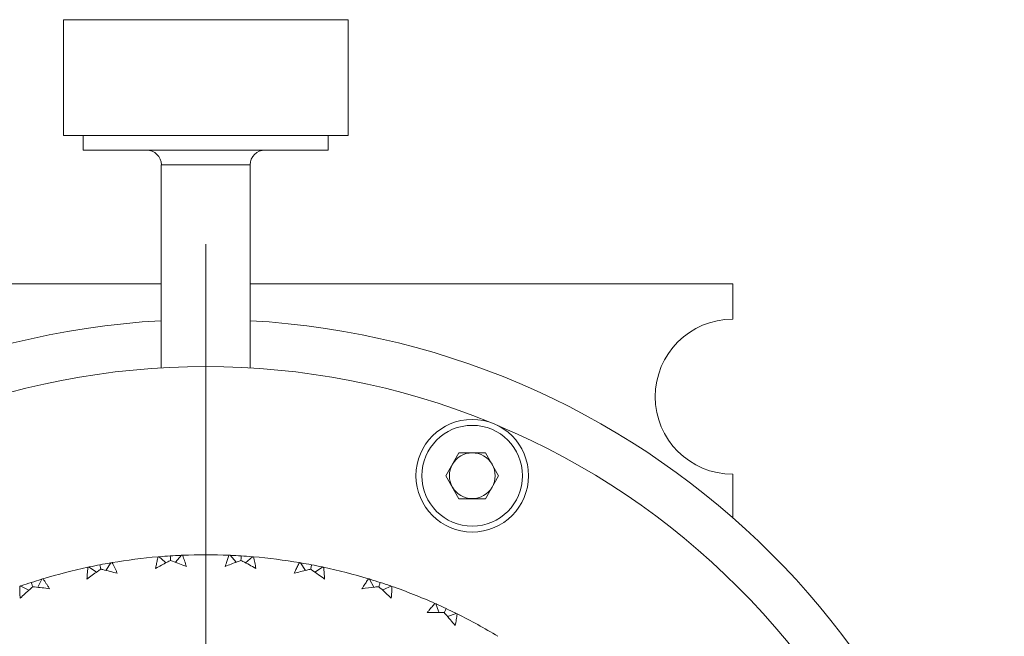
# Model space of a CAD drawing. Header units: inches. Extents: x 1.8 to 31.6, y 1.9 to 20.6.
# Tile 24 of 81: x 16.6 to 17.9, y 4 to 4.8. Entities that reach past the tile are written whole.
import ezdxf

# ---------------------------------------------------------------- set-up
doc = ezdxf.new("R2010")
doc.units = ezdxf.units.IN
doc.header["$MEASUREMENT"] = 0

# ---------------------------------------------------------------- blocks, each defined once
blk = doc.blocks.new('SW_CENTERMARKSYMBOL_9')
at = {"color": 0, "linetype": 'Continuous', "lineweight": 0}
blk.add_line((0, 0.2), (0, 1.1625), dxfattribs=at)

msp = doc.modelspace()

# ---------------------------------------------------------------- linework, layer by layer
at = {"color": 7, "linetype": 'Continuous', "lineweight": 15}
for p, q in [((16.6149, 4.803), (16.6149, 4.6494)), ((16.973, 4.803), (16.6149, 4.803)), ((16.9929, 4.803), (16.973, 4.803)), ((16.9929, 4.6494), (16.9929, 4.803)), ((16.6149, 4.6494), (16.973, 4.6494)), ((16.6411, 4.6494), (16.6411, 4.6298)), ((16.9667, 4.6298), (16.9667, 4.6494)), ((16.973, 4.6494), (16.9929, 4.6494)), ((16.9496, 4.6298), (16.6411, 4.6298)), ((16.9667, 4.6298), (16.9496, 4.6298)), ((16.7448, 4.6101), (16.7448, 4.3407)), ((16.7448, 4.6101), (16.863, 4.6101)), ((16.863, 4.3406), (16.863, 4.6101)), ((16.1039, 4.4523), (16.7448, 4.4523)), ((16.863, 4.4523), (17.5039, 4.4523)), ((17.5039, 4.4523), (17.5039, 4.4053)), ((17.1228, 4.1974), (17.1403, 4.2278)), ((17.1755, 4.2278), (17.1403, 4.2278)), ((17.193, 4.1974), (17.1755, 4.2278)), ((17.5039, 4.1994), (17.5039, 4.1417)), ((17.1403, 4.1669), (17.1228, 4.1974)), ((17.193, 4.1974), (17.1755, 4.1669)), ((17.1403, 4.1669), (17.1755, 4.1669)), ((16.6712, 4.0717), (16.678, 4.0817)), ((16.7636, 4.0826), (16.7716, 4.0917)), ((16.8442, 4.0826), (16.8362, 4.0917)), ((16.8567, 4.0818), (16.8658, 4.0898)), ((16.9366, 4.0717), (16.9298, 4.0817)), ((16.949, 4.0693), (16.959, 4.0761)), ((16.5808, 4.0493), (16.5863, 4.0601)), ((17.027, 4.0493), (17.0215, 4.0601)), ((17.1252, 4.0104), (17.1366, 4.0145))]:
    msp.add_line(p, q, dxfattribs=at)
at = {"color": 7, "linetype": 'Continuous', "lineweight": 15, "flags": 128}
for points in [[(16.7511, 4.0818), (16.7497, 4.083), (16.742, 4.0898)], [(16.6588, 4.0693), (16.6573, 4.0704), (16.6488, 4.0761)], [(16.5689, 4.0454), (16.5672, 4.0462), (16.5581, 4.0509)], [(17.0389, 4.0454), (17.0406, 4.0462), (17.0497, 4.0509)], [(17.1138, 4.0157), (17.1132, 4.0175), (17.1097, 4.0272)]]:
    msp.add_lwpolyline(points, dxfattribs=at)
at = {"color": 7, "linetype": 'Continuous', "lineweight": 15}
for radius in [0.0748, 0.0669]:
    msp.add_circle((17.1579, 4.1974), radius, dxfattribs=at)
for centre, radius, start, end in [((16.7252, 4.6101), 0.0197, 0, 90), ((16.8826, 4.6101), 0.0197, 90, 180), ((16.8039, 3.3424), 1.0625, 93.1862, 176.8138), ((16.8039, 3.3424), 1.0625, 3.1862, 86.8138), ((17.5039, 4.3023), 0.1029, 90, 270), ((16.8039, 3.3424), 1, 67.8262, 112.1913), ((16.8039, 3.3424), 1, 22.8262, 67.1913), ((17.1579, 4.1974), 0.0304, 90, 150), ((17.1579, 4.1974), 0.0304, 30, 90), ((17.1579, 4.1974), 0.0304, 150, 210), ((17.1579, 4.1974), 0.0304, 330, 30), ((17.1579, 4.1974), 0.0304, 210, 270), ((17.1579, 4.1974), 0.0304, 270, 330), ((16.8039, 3.3424), 0.75, 94.8427, 99.5573), ((16.8039, 3.3424), 0.75, 87.6427, 92.3573), ((16.8039, 3.3424), 0.75, 80.4427, 85.1573), ((16.8039, 3.3424), 0.75, 102.0427, 106.7573), ((16.8039, 3.3424), 0.75, 73.2427, 77.9573), ((16.8039, 3.3424), 0.75, 66.0427, 70.7573), ((16.8039, 3.3424), 0.75, 58.8427, 63.5573)]:
    msp.add_arc(centre, radius, start, end, dxfattribs=at)
for points, knots in [([(16.678, 4.0817), (16.6778, 4.0817), (16.6729, 4.0809), (16.668, 4.08), (16.6634, 4.0791)], [0, 0, 0, 0, 0.0432529, 1, 1, 1, 1]), ([(16.6794, 4.0819), (16.6806, 4.0796), (16.6818, 4.0773), (16.683, 4.075), (16.6836, 4.0738), (16.6841, 4.0726), (16.6847, 4.0714), (16.6853, 4.0703), (16.6858, 4.0691), (16.6864, 4.0679)], [0, 0, 0, 0, 0.0002756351, 0.0002756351, 0.0002756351, 0.0004135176, 0.0004135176, 0.0004135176, 0.0005514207, 0.0005514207, 0.0005514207, 0.0005514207]), ([(16.7373, 4.0743), (16.7375, 4.0756), (16.7378, 4.0769), (16.738, 4.0782), (16.7384, 4.0801), (16.7388, 4.082), (16.7392, 4.0839), (16.7397, 4.0858), (16.7401, 4.0878), (16.7406, 4.0897)], [0, 0, 0, 0, 0.0001378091, 0.0001378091, 0.0001378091, 0.000344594, 0.000344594, 0.000344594, 0.0005514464, 0.0005514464, 0.0005514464, 0.0005514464]), ([(16.7572, 4.085), (16.7556, 4.0842), (16.7541, 4.0834), (16.7525, 4.0826), (16.7474, 4.0799), (16.7424, 4.0771), (16.7373, 4.0743)], [0.0004009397, 0.0004009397, 0.0004009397, 0.0004009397, 0.0005439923, 0.0005439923, 0.0005439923, 0.0010183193, 0.0010183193, 0.0010183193, 0.0010183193]), ([(16.742, 4.0898), (16.7422, 4.0898), (16.7471, 4.0903), (16.7521, 4.0906), (16.7568, 4.0909)], [0, 0, 0, 0, 0.0432527, 1, 1, 1, 1]), ([(16.7716, 4.0916), (16.7714, 4.0916), (16.7665, 4.0915), (16.7615, 4.0912), (16.7568, 4.0909)], [0, 0, 0, 0, 0.043253, 1, 1, 1, 1]), ([(16.7568, 4.0909), (16.7569, 4.0894), (16.757, 4.0875), (16.7571, 4.0855), (16.7572, 4.085)], [0, 0, 0, 0, 0.725038, 1, 1, 1, 1]), ([(16.7782, 4.0769), (16.7752, 4.0781), (16.7721, 4.0793), (16.769, 4.0805), (16.7659, 4.0817), (16.7628, 4.0829), (16.7597, 4.084), (16.7589, 4.0844), (16.758, 4.0847), (16.7572, 4.085)], [0, 0, 0, 0, 0.0002719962, 0.0002719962, 0.0002719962, 0.0005439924, 0.0005439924, 0.0005439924, 0.0006173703, 0.0006173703, 0.0006173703, 0.0006173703]), ([(16.7731, 4.0917), (16.774, 4.0893), (16.7749, 4.0868), (16.7758, 4.0843), (16.7762, 4.0831), (16.7766, 4.0819), (16.777, 4.0806), (16.7774, 4.0794), (16.7778, 4.0781), (16.7782, 4.0769)], [0, 0, 0, 0, 0.0002756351, 0.0002756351, 0.0002756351, 0.0004135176, 0.0004135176, 0.0004135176, 0.0005514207, 0.0005514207, 0.0005514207, 0.0005514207]), ([(16.8296, 4.0769), (16.83, 4.0781), (16.8304, 4.0794), (16.8308, 4.0806), (16.8314, 4.0825), (16.832, 4.0843), (16.8327, 4.0862), (16.8334, 4.088), (16.834, 4.0899), (16.8347, 4.0917)], [0, 0, 0, 0, 0.0001378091, 0.0001378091, 0.0001378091, 0.000344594, 0.000344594, 0.000344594, 0.0005514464, 0.0005514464, 0.0005514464, 0.0005514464]), ([(16.8506, 4.085), (16.849, 4.0844), (16.8474, 4.0838), (16.8457, 4.0831), (16.8403, 4.0811), (16.8349, 4.079), (16.8296, 4.0769)], [0.0004009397, 0.0004009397, 0.0004009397, 0.0004009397, 0.0005439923, 0.0005439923, 0.0005439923, 0.0010183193, 0.0010183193, 0.0010183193, 0.0010183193]), ([(16.8362, 4.0916), (16.8364, 4.0916), (16.8413, 4.0915), (16.8463, 4.0912), (16.851, 4.0909)], [0, 0, 0, 0, 0.043253, 1, 1, 1, 1]), ([(16.851, 4.0909), (16.8509, 4.0894), (16.8508, 4.0875), (16.8507, 4.0855), (16.8506, 4.085)], [0, 0, 0, 0, 0.725038, 1, 1, 1, 1]), ([(16.8705, 4.0743), (16.8676, 4.0759), (16.8647, 4.0775), (16.8618, 4.0791), (16.8589, 4.0806), (16.8559, 4.0822), (16.853, 4.0837), (16.8522, 4.0841), (16.8514, 4.0846), (16.8506, 4.085)], [0, 0, 0, 0, 0.0002719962, 0.0002719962, 0.0002719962, 0.0005439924, 0.0005439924, 0.0005439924, 0.0006173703, 0.0006173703, 0.0006173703, 0.0006173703]), ([(16.8658, 4.0898), (16.8656, 4.0898), (16.8607, 4.0903), (16.8557, 4.0906), (16.851, 4.0909)], [0, 0, 0, 0, 0.0432527, 1, 1, 1, 1]), ([(16.8672, 4.0897), (16.8678, 4.0871), (16.8684, 4.0846), (16.869, 4.082), (16.8693, 4.0807), (16.8695, 4.0795), (16.8698, 4.0782), (16.87, 4.0769), (16.8703, 4.0756), (16.8705, 4.0743)], [0, 0, 0, 0, 0.0002756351, 0.0002756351, 0.0002756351, 0.0004135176, 0.0004135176, 0.0004135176, 0.0005514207, 0.0005514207, 0.0005514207, 0.0005514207]), ([(16.9214, 4.0679), (16.922, 4.0691), (16.9225, 4.0703), (16.9231, 4.0714), (16.9239, 4.0732), (16.9248, 4.075), (16.9257, 4.0767), (16.9266, 4.0785), (16.9275, 4.0802), (16.9284, 4.0819)], [0, 0, 0, 0, 0.0001378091, 0.0001378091, 0.0001378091, 0.000344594, 0.000344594, 0.000344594, 0.0005514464, 0.0005514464, 0.0005514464, 0.0005514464]), ([(16.9294, 4.0818), (16.9297, 4.0817), (16.9348, 4.0809), (16.9398, 4.08), (16.9444, 4.0791)], [0, 0, 0, 0, 0.071541, 1, 1, 1, 1]), ([(16.6461, 4.0602), (16.6462, 4.0615), (16.6462, 4.0628), (16.6463, 4.0641), (16.6465, 4.0661), (16.6466, 4.068), (16.6468, 4.07), (16.647, 4.0719), (16.6472, 4.0739), (16.6474, 4.0758)], [0, 0, 0, 0, 0.0001378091, 0.0001378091, 0.0001378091, 0.000344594, 0.000344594, 0.000344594, 0.0005514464, 0.0005514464, 0.0005514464, 0.0005514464]), ([(16.6645, 4.0733), (16.663, 4.0723), (16.6616, 4.0713), (16.6602, 4.0703), (16.6555, 4.067), (16.6508, 4.0636), (16.6461, 4.0602)], [0.0004009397, 0.0004009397, 0.0004009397, 0.0004009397, 0.0005439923, 0.0005439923, 0.0005439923, 0.0010183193, 0.0010183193, 0.0010183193, 0.0010183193]), ([(16.6488, 4.0761), (16.649, 4.0762), (16.6539, 4.0773), (16.6587, 4.0782), (16.6634, 4.0791)], [0, 0, 0, 0, 0.043252, 1, 1, 1, 1]), ([(16.6634, 4.0791), (16.6636, 4.0777), (16.664, 4.0757), (16.6644, 4.0738), (16.6645, 4.0733)], [0, 0, 0, 0, 0.725037, 1, 1, 1, 1]), ([(16.6864, 4.0679), (16.6832, 4.0687), (16.68, 4.0695), (16.6767, 4.0703), (16.6735, 4.0711), (16.6703, 4.0719), (16.6671, 4.0727), (16.6662, 4.0729), (16.6653, 4.0731), (16.6645, 4.0733)], [0, 0, 0, 0, 0.0002719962, 0.0002719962, 0.0002719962, 0.0005439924, 0.0005439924, 0.0005439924, 0.0006173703, 0.0006173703, 0.0006173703, 0.0006173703]), ([(16.9433, 4.0733), (16.9416, 4.0729), (16.9399, 4.0725), (16.9382, 4.0721), (16.9326, 4.0707), (16.927, 4.0693), (16.9214, 4.0679)], [0.0004009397, 0.0004009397, 0.0004009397, 0.0004009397, 0.0005439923, 0.0005439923, 0.0005439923, 0.0010183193, 0.0010183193, 0.0010183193, 0.0010183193]), ([(16.9444, 4.0791), (16.9442, 4.0777), (16.9438, 4.0757), (16.9434, 4.0738), (16.9433, 4.0733)], [0, 0, 0, 0, 0.725037, 1, 1, 1, 1]), ([(16.9617, 4.0602), (16.959, 4.0622), (16.9564, 4.0641), (16.9537, 4.066), (16.951, 4.0679), (16.9482, 4.0698), (16.9455, 4.0717), (16.9448, 4.0722), (16.9441, 4.0728), (16.9433, 4.0733)], [0, 0, 0, 0, 0.0002719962, 0.0002719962, 0.0002719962, 0.0005439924, 0.0005439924, 0.0005439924, 0.0006173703, 0.0006173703, 0.0006173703, 0.0006173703]), ([(16.959, 4.0761), (16.9588, 4.0762), (16.9539, 4.0773), (16.9491, 4.0782), (16.9444, 4.0791)], [0, 0, 0, 0, 0.043252, 1, 1, 1, 1]), ([(16.9604, 4.0758), (16.9607, 4.0732), (16.961, 4.0706), (16.9612, 4.068), (16.9613, 4.0667), (16.9614, 4.0654), (16.9615, 4.0641), (16.9616, 4.0628), (16.9616, 4.0615), (16.9617, 4.0602)], [0, 0, 0, 0, 0.0002756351, 0.0002756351, 0.0002756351, 0.0004135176, 0.0004135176, 0.0004135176, 0.0005514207, 0.0005514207, 0.0005514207, 0.0005514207]), ([(16.5576, 4.0508), (16.558, 4.0509), (16.5628, 4.0526), (16.5676, 4.0542), (16.5721, 4.0556)], [0, 0, 0, 0, 0.071541, 1, 1, 1, 1]), ([(16.5863, 4.0601), (16.5861, 4.06), (16.5813, 4.0586), (16.5766, 4.0571), (16.5721, 4.0556)], [0, 0, 0, 0, 0.043253, 1, 1, 1, 1]), ([(16.5721, 4.0556), (16.5726, 4.0543), (16.5732, 4.0524), (16.5738, 4.0505), (16.574, 4.05)], [0, 0, 0, 0, 0.725041, 1, 1, 1, 1]), ([(16.5877, 4.0605), (16.5892, 4.0584), (16.5907, 4.0562), (16.5921, 4.054), (16.5929, 4.0529), (16.5936, 4.0518), (16.5943, 4.0507), (16.595, 4.0497), (16.5957, 4.0485), (16.5964, 4.0474)], [0, 0, 0, 0, 0.0002756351, 0.0002756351, 0.0002756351, 0.0004135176, 0.0004135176, 0.0004135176, 0.0005514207, 0.0005514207, 0.0005514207, 0.0005514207]), ([(17.0114, 4.0474), (17.0121, 4.0485), (17.0128, 4.0496), (17.0135, 4.0507), (17.0146, 4.0524), (17.0157, 4.054), (17.0168, 4.0557), (17.0179, 4.0573), (17.019, 4.0589), (17.0201, 4.0605)], [0, 0, 0, 0, 0.0001378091, 0.0001378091, 0.0001378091, 0.000344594, 0.000344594, 0.000344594, 0.0005514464, 0.0005514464, 0.0005514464, 0.0005514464]), ([(17.0215, 4.0601), (17.0217, 4.06), (17.0265, 4.0586), (17.0312, 4.0571), (17.0357, 4.0556)], [0, 0, 0, 0, 0.043253, 1, 1, 1, 1]), ([(17.0357, 4.0556), (17.0352, 4.0543), (17.0346, 4.0524), (17.034, 4.0505), (17.0338, 4.05)], [0, 0, 0, 0, 0.725041, 1, 1, 1, 1]), ([(17.0497, 4.0509), (17.0495, 4.051), (17.0449, 4.0527), (17.0402, 4.0542), (17.0357, 4.0556)], [0, 0, 0, 0, 0.043253, 1, 1, 1, 1]), ([(16.5574, 4.0348), (16.5573, 4.0361), (16.5572, 4.0374), (16.5571, 4.0387), (16.557, 4.0406), (16.5569, 4.0426), (16.5568, 4.0445), (16.5568, 4.0465), (16.5567, 4.0485), (16.5567, 4.0504)], [0, 0, 0, 0, 0.0001378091, 0.0001378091, 0.0001378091, 0.000344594, 0.000344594, 0.000344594, 0.0005514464, 0.0005514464, 0.0005514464, 0.0005514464]), ([(16.574, 4.05), (16.5727, 4.0489), (16.5714, 4.0477), (16.5701, 4.0465), (16.5658, 4.0427), (16.5616, 4.0387), (16.5574, 4.0348)], [0.0004009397, 0.0004009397, 0.0004009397, 0.0004009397, 0.0005439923, 0.0005439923, 0.0005439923, 0.0010183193, 0.0010183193, 0.0010183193, 0.0010183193]), ([(16.5964, 4.0474), (16.5931, 4.0479), (16.5898, 4.0483), (16.5865, 4.0486), (16.5832, 4.049), (16.5799, 4.0494), (16.5766, 4.0497), (16.5757, 4.0498), (16.5749, 4.0499), (16.574, 4.05)], [0, 0, 0, 0, 0.0002719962, 0.0002719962, 0.0002719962, 0.0005439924, 0.0005439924, 0.0005439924, 0.0006173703, 0.0006173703, 0.0006173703, 0.0006173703]), ([(17.0338, 4.05), (17.0321, 4.0498), (17.0304, 4.0497), (17.0286, 4.0495), (17.0229, 4.0489), (17.0172, 4.0482), (17.0114, 4.0474)], [0.0004009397, 0.0004009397, 0.0004009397, 0.0004009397, 0.0005439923, 0.0005439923, 0.0005439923, 0.0010183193, 0.0010183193, 0.0010183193, 0.0010183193]), ([(17.0504, 4.0348), (17.048, 4.037), (17.0456, 4.0393), (17.0432, 4.0415), (17.0407, 4.0438), (17.0383, 4.046), (17.0358, 4.0482), (17.0352, 4.0488), (17.0345, 4.0494), (17.0338, 4.05)], [0, 0, 0, 0, 0.0002719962, 0.0002719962, 0.0002719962, 0.0005439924, 0.0005439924, 0.0005439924, 0.0006173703, 0.0006173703, 0.0006173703, 0.0006173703]), ([(17.0511, 4.0504), (17.0511, 4.0478), (17.051, 4.0452), (17.0509, 4.0426), (17.0508, 4.0413), (17.0508, 4.04), (17.0507, 4.0387), (17.0506, 4.0374), (17.0505, 4.0361), (17.0504, 4.0348)], [0, 0, 0, 0, 0.0002756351, 0.0002756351, 0.0002756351, 0.0004135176, 0.0004135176, 0.0004135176, 0.0005514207, 0.0005514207, 0.0005514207, 0.0005514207]), ([(17.0982, 4.0159), (17.099, 4.0169), (17.0998, 4.0179), (17.1007, 4.0189), (17.1019, 4.0204), (17.1032, 4.0219), (17.1045, 4.0234), (17.1058, 4.0248), (17.1071, 4.0263), (17.1084, 4.0277)], [0, 0, 0, 0, 0.0001378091, 0.0001378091, 0.0001378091, 0.000344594, 0.000344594, 0.000344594, 0.0005514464, 0.0005514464, 0.0005514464, 0.0005514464]), ([(17.1207, 4.0156), (17.119, 4.0157), (17.1172, 4.0157), (17.1155, 4.0157), (17.1097, 4.0158), (17.1039, 4.0159), (17.0982, 4.0159)], [0.0004009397, 0.0004009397, 0.0004009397, 0.0004009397, 0.0005439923, 0.0005439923, 0.0005439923, 0.0010183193, 0.0010183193, 0.0010183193, 0.0010183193]), ([(17.1097, 4.0272), (17.1099, 4.0271), (17.1145, 4.0251), (17.119, 4.023), (17.1232, 4.021)], [0, 0, 0, 0, 0.043252, 1, 1, 1, 1]), ([(17.1232, 4.021), (17.1226, 4.0197), (17.1218, 4.0179), (17.1209, 4.0161), (17.1207, 4.0156)], [0, 0, 0, 0, 0.7250306, 1, 1, 1, 1]), ([(17.1366, 4.0145), (17.1364, 4.0146), (17.132, 4.0169), (17.1275, 4.019), (17.1232, 4.021)], [0, 0, 0, 0, 0.0432532, 1, 1, 1, 1]), ([(17.1353, 3.9984), (17.1332, 4.001), (17.1311, 4.0035), (17.1289, 4.006), (17.1268, 4.0086), (17.1246, 4.0111), (17.1225, 4.0136), (17.1219, 4.0143), (17.1213, 4.0149), (17.1207, 4.0156)], [0, 0, 0, 0, 0.0002719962, 0.0002719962, 0.0002719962, 0.0005439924, 0.0005439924, 0.0005439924, 0.0006173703, 0.0006173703, 0.0006173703, 0.0006173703]), ([(17.1379, 4.0139), (17.1375, 4.0113), (17.1371, 4.0087), (17.1367, 4.0061), (17.1365, 4.0048), (17.1363, 4.0035), (17.136, 4.0023), (17.1358, 4.001), (17.1355, 3.9997), (17.1353, 3.9984)], [0, 0, 0, 0, 0.0002756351, 0.0002756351, 0.0002756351, 0.0004135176, 0.0004135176, 0.0004135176, 0.0005514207, 0.0005514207, 0.0005514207, 0.0005514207])]:
    msp.add_open_spline(points, degree=3, knots=knots, dxfattribs=at)
for points in [[(16.678, 4.0817), (16.6784, 4.0818), (16.6789, 4.0819), (16.6794, 4.0819)], [(16.742, 4.0898), (16.7415, 4.0898), (16.7411, 4.0897), (16.7406, 4.0897)], [(16.7716, 4.0917), (16.7721, 4.0917), (16.7726, 4.0917), (16.7731, 4.0917)], [(16.8362, 4.0917), (16.8357, 4.0917), (16.8352, 4.0917), (16.8347, 4.0917)], [(16.8658, 4.0898), (16.8663, 4.0898), (16.8667, 4.0897), (16.8672, 4.0897)], [(16.9298, 4.0817), (16.9294, 4.0818), (16.9289, 4.0819), (16.9284, 4.0819)], [(16.6488, 4.0761), (16.6483, 4.076), (16.6479, 4.0759), (16.6474, 4.0758)], [(16.959, 4.0761), (16.9595, 4.076), (16.9599, 4.0759), (16.9604, 4.0758)], [(16.5863, 4.0601), (16.5868, 4.0602), (16.5872, 4.0604), (16.5877, 4.0605)], [(17.0215, 4.0601), (17.021, 4.0602), (17.0206, 4.0604), (17.0201, 4.0605)], [(16.5581, 4.0509), (16.5576, 4.0508), (16.5572, 4.0506), (16.5567, 4.0504)], [(17.0497, 4.0509), (17.0502, 4.0508), (17.0506, 4.0506), (17.0511, 4.0504)], [(17.1097, 4.0272), (17.1093, 4.0274), (17.1089, 4.0275), (17.1084, 4.0277)], [(17.1366, 4.0145), (17.137, 4.0143), (17.1375, 4.0141), (17.1379, 4.0139)]]:
    msp.add_open_spline(points, degree=3, dxfattribs=at)

# ---------------------------------------------------------------- block references
at = {"color": 7, "linetype": 'Continuous', "lineweight": 0}
msp.add_blockref('SW_CENTERMARKSYMBOL_9', (16.8039, 3.3424), dxfattribs=at)

doc.saveas('drawing.dxf')
